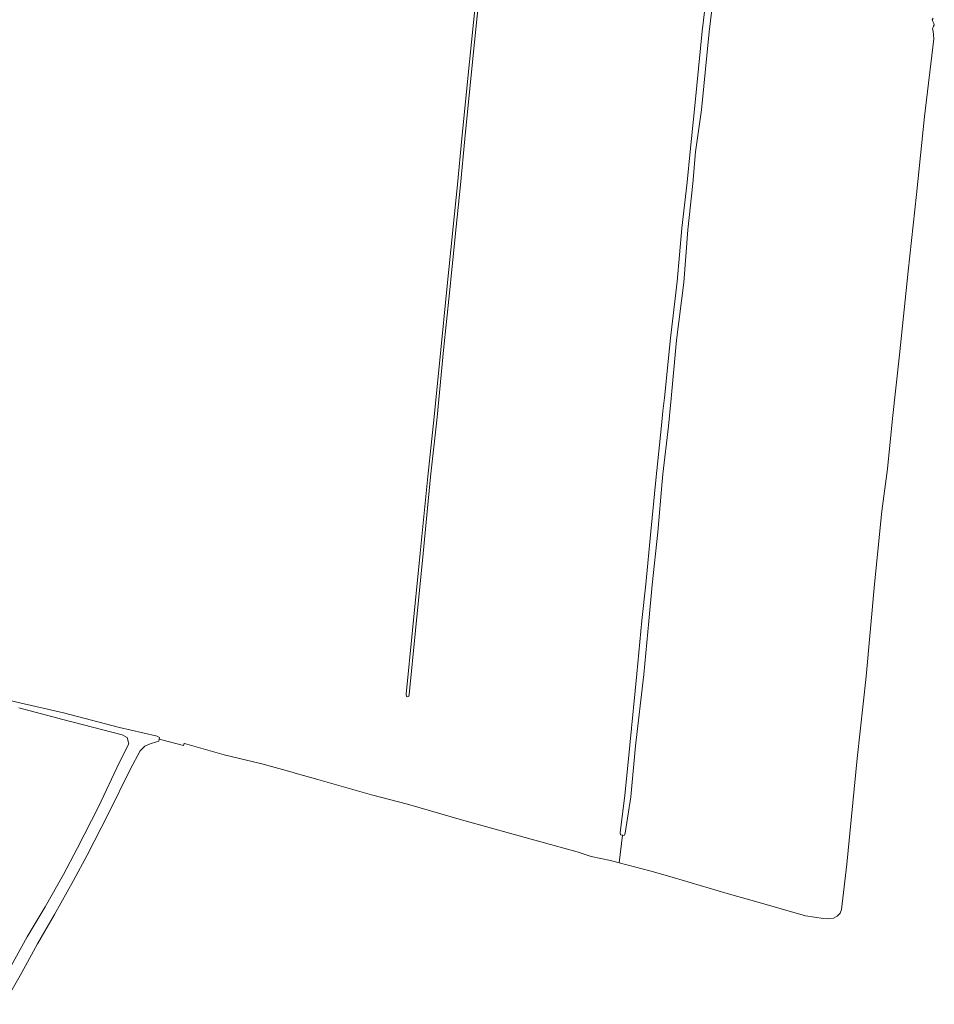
# Model space of a CAD drawing. Header units: metres. Extents: x 125158 to 132124, y 450612 to 454469.
# Tile 127 of 173: x 129854 to 130062, y 452591 to 452815. Entities that reach past the tile are written whole.
import ezdxf

# ---------------------------------------------------------------- set-up
doc = ezdxf.new("R2010")
doc.units = ezdxf.units.M
doc.layers.add('B-XX-OG-TERREIN_CULTUURSCHEIDING-GV', color=8, linetype='Continuous', lineweight=18)
doc.layers.add('B-XX-OG-WATER-GV', color=8, linetype='Continuous', lineweight=18)

msp = doc.modelspace()

# ---------------------------------------------------------------- linework, layer by layer
at = {"layer": 'B-XX-OG-TERREIN_CULTUURSCHEIDING-GV'}
for points in [[(129841.82, 452662.54), (129854.09, 452659.72), (129864.02, 452657.39), (129876.7, 452654.09), (129882.04, 452652.91), (129885.31, 452652.14), (129885.77, 452651.8), (129885.73, 452651.47), (129891.23, 452650.04), (129891.31, 452650.32), (129891.46, 452650.46), (129900.45, 452647.86), (129908.99, 452645.82), (129915.86, 452643.93), (129916.58, 452643.73), (129921.71, 452642.27), (129924.34, 452641.56), (129933.88, 452638.82), (129942.05, 452636.68), (129954.32, 452633.13), (129963.81, 452630.5), (129972.28, 452628.15), (129980.56, 452625.91), (129983.72, 452624.85), (129988.08, 452623.9), (129990.05, 452623.39), (129990.79, 452629.65), (129990.34, 452629.76), (129990.27, 452630.29), (129991.35, 452638.67), (129992.51, 452650.1), (129994.09, 452666.28), (129995.21, 452678.38), (129996.09, 452686.61), (129997.24, 452698.54), (129998.35, 452710.21), (129999.66, 452722.58), (130000, 452725.85), (130000.31, 452728.89), (130001.74, 452742.38), (130003.2, 452755.23), (130004.3, 452767.38), (130005.47, 452777.8), (130006.13, 452784.78), (130007.14, 452794.34), (130007.67, 452799.74), (130008.89, 452812.06), (130010.42, 452824.61)], [(130011.98, 452824.44), (130010.45, 452811.88), (130009.23, 452799.59), (130008.7, 452794.18), (130007.38, 452784.65), (130006.79, 452777.49), (130005.62, 452767), (130004.76, 452755.07), (130003.04, 452741.92), (130001.87, 452728.73), (130001.23, 452722.41), (130000, 452711.54), (129999.81, 452709.88), (129998.8, 452698.39), (129997.53, 452686.43), (129996.78, 452678.22), (129995.65, 452666.13), (129993.76, 452649.91), (129992.67, 452638.37), (129991.39, 452630.13), (129991.27, 452629.67), (129990.89, 452629.62), (129990.79, 452629.65), (129990.05, 452623.39), (129997.01, 452621.58), (130000, 452620.72), (130002.32, 452620.05), (130014.58, 452616.46), (130021.28, 452614.57), (130032.33, 452611.36), (130036.43, 452610.74), (130037.53, 452610.71), (130038.64, 452610.84), (130039.54, 452611.33), (130040.15, 452612.01), (130040.46, 452612.81), (130041.67, 452623.09), (130044.02, 452647.05), (130046.1, 452665.64), (130047.97, 452686.57), (130049.64, 452703.15), (130050.92, 452712.79), (130052.06, 452724.19), (130053.66, 452738.66), (130055.58, 452757.58), (130057.47, 452775.03), (130059.35, 452792.71), (130061.43, 452810.34), (130061.25, 452812.07), (130061.13, 452812.58), (130061.35, 452813.16), (130061.54, 452813.41), (130061.46, 452813.81), (130061.19, 452814.22), (130061.07, 452814.59), (130061.26, 452815.01)], [(129958.16, 452818.43), (129957.25, 452809.52), (129956.33, 452800.59), (129955.07, 452787.64), (129954.04, 452777.17), (129953.06, 452767.63), (129951.55, 452752.71), (129950.24, 452739.69), (129948.75, 452724.51), (129947.29, 452710.96), (129945.58, 452693.55), (129943.85, 452676.08), (129942.4, 452661.55), (129942.37, 452661.21), (129942.04, 452661.07), (129941.82, 452661.14), (129941.74, 452661.62), (129943.19, 452676.15), (129944.93, 452693.61), (129946.64, 452711.03), (129948.09, 452724.58), (129949.58, 452739.76), (129950.89, 452752.78), (129952.41, 452767.7), (129953.39, 452777.23), (129954.41, 452787.71), (129955.68, 452800.65), (129956.59, 452809.59), (129957.5, 452818.5)]]:
    msp.add_lwpolyline(points, dxfattribs=at)
at = {"layer": 'B-XX-OG-WATER-GV'}
for points in [[(129957.5, 452818.5), (129956.59, 452809.59), (129955.68, 452800.65), (129954.41, 452787.71), (129953.39, 452777.23), (129952.41, 452767.7), (129950.89, 452752.78), (129949.58, 452739.76), (129948.09, 452724.58), (129946.64, 452711.03), (129944.93, 452693.61), (129943.19, 452676.15), (129941.74, 452661.62), (129941.82, 452661.14), (129942.04, 452661.07), (129942.37, 452661.21), (129942.4, 452661.55), (129943.85, 452676.08), (129945.58, 452693.55), (129947.29, 452710.96), (129948.75, 452724.51), (129950.24, 452739.69), (129951.55, 452752.71), (129953.06, 452767.63), (129954.04, 452777.17), (129955.07, 452787.64), (129956.33, 452800.59), (129957.25, 452809.52), (129958.16, 452818.43)], [(129850.52, 452591.3), (129854.19, 452597.86), (129855.38, 452600), (129858.16, 452604.98), (129861.95, 452611.65), (129866.3, 452619.37), (129869.39, 452625.12), (129874.19, 452634.44), (129879.22, 452644.72), (129881.42, 452648.77), (129882.46, 452649.85), (129883.72, 452650.41), (129885.11, 452650.87), (129885.68, 452651.02), (129885.73, 452651.47), (129885.77, 452651.8), (129885.31, 452652.14), (129882.04, 452652.91), (129876.7, 452654.09), (129864.02, 452657.39), (129854.09, 452659.72), (129841.82, 452662.54)], [(129853.89, 452658.58), (129863.87, 452655.9), (129877.31, 452652.41), (129878.44, 452651.8), (129878.83, 452650.42), (129876.73, 452646.25), (129871.97, 452636.11), (129867.11, 452626.65), (129864.02, 452620.74), (129859.88, 452613.44), (129855.78, 452606.57), (129852.13, 452600)]]:
    msp.add_lwpolyline(points, dxfattribs=at)

doc.saveas('drawing.dxf')
